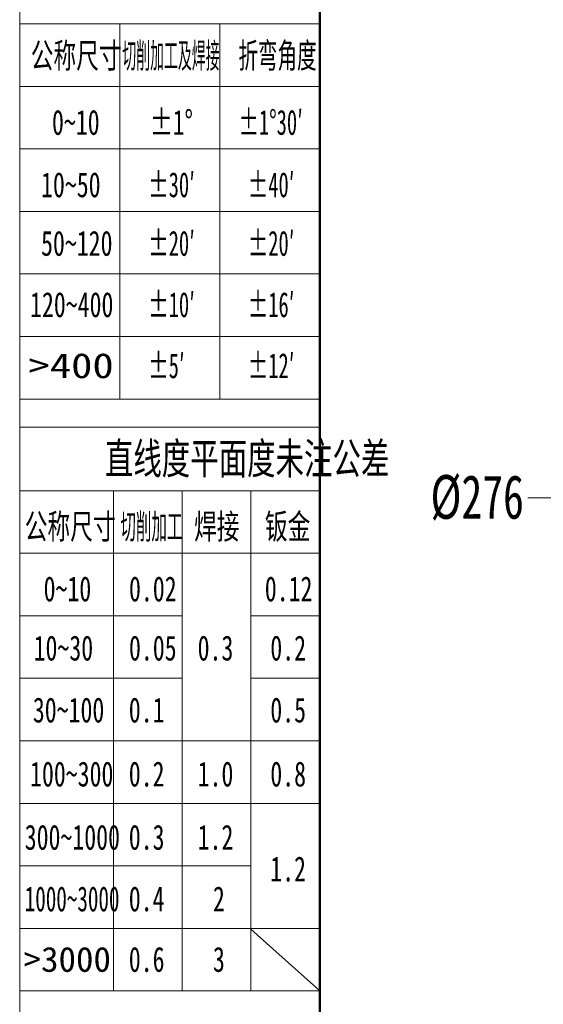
# Model space of a CAD drawing. Header units: millimetres. Extents: x 0 to 840, y 0 to 594.
# Tile 3 of 28: x 0 to 84, y 311 to 468. Entities that reach past the tile are written whole.
import ezdxf

# ---------------------------------------------------------------- set-up
doc = ezdxf.new("R2010")
doc.units = ezdxf.units.MM
doc.layers.get('0').update_dxf_attribs({"lineweight": 18})
doc.layers.add('标注层', color=150, linetype='Continuous', lineweight=18)
doc.styles.add('SLDTEXTSTYLE0', font='txt', dxfattribs={"width": 0.7})
doc.styles.add('SLDTEXTSTYLE1', font='txt', dxfattribs={"width": 0.7})
doc.styles.add('SLDTEXTSTYLE10', font='txt', dxfattribs={"width": 1.253219})
doc.styles.add('SLDTEXTSTYLE11', font='txt', dxfattribs={"width": 0.477371})
doc.styles.add('SLDTEXTSTYLE12', font='txt', dxfattribs={"width": 0.618901})
doc.styles.add('SLDTEXTSTYLE5', font='txt', dxfattribs={"width": 0.677991})
doc.styles.add('SLDTEXTSTYLE7', font='txt', dxfattribs={"width": 1.026693})
doc.styles.add('SLDTEXTSTYLE8', font='txt', dxfattribs={"width": 0.601124})
doc.styles.add('SLDTEXTSTYLE9', font='txt', dxfattribs={"width": 0.427578})
doc.dimstyles.new('SLDDIMSTYLE1', dxfattribs={"dimtxt": 7, "dimasz": 4, "dimexe": 0, "dimexo": 0.0625, "dimgap": 1.75, "dimtad": 0, "dimtih": 1, "dimtoh": 1, "dimdec": 0, "dimlfac": 10, "dimzin": 12, "dimdsep": 46, "dimtxsty": 'SLDTEXTSTYLE1', "dimcen": 0, "dimdle": 8, "dimadec": 0, "dimazin": 3, "dimtfac": 1, "dimtdec": 3, "dimtofl": 0, "dimtmove": 0, "dimatfit": 3, "dimfxl": 1, "dimfrac": 2, "dimtolj": 1, "dimarcsym": 0})

# ---------------------------------------------------------------- blocks, each defined once
blk = doc.blocks.new('*X34')
at = {"layer": '标注层', "linetype": 'Continuous'}
blk.add_hatch(color=0, dxfattribs=at).paths.add_polyline_path([(104.58, 379.77), (101.66, 382.58), (100.9, 381.48)], flags=0)
at = {"layer": '标注层', "color": 0, "linetype": 'Continuous'}
for q in [(81.29, 391.78), (104.58, 379.77)]:
    blk.add_line((87.07, 391.78), q, dxfattribs=at)
at = {"layer": '标注层', "color": 0, "insert": (73.19, 391.78), "char_height": 7, "width": 28.9073, "attachment_point": 5, "style": 'SLDTEXTSTYLE1'}
blk.add_mtext('%%C276', dxfattribs=at)

msp = doc.modelspace()

# ---------------------------------------------------------------- linework, layer by layer
at = {"color": 7, "linetype": 'Continuous', "lineweight": 18}
msp.add_line((0, 594.4), (0, 0.4), dxfattribs=at)
at = {"color": 1, "linetype": 'Continuous', "lineweight": 18}
for p, q in [((0, 581.58), (0, 0.4)), ((15.99, 467.59), (0, 467.59)), ((15.99, 467.59), (15.99, 407.59)), ((15.99, 467.59), (31.99, 467.59)), ((31.99, 467.59), (31.99, 407.59)), ((31.99, 467.59), (47.99, 467.59)), ((0, 457.59), (47.99, 457.59)), ((0, 447.59), (47.99, 447.59)), ((0, 437.59), (47.99, 437.59)), ((0, 427.59), (47.99, 427.59)), ((0, 417.59), (47.99, 417.59)), ((0, 407.59), (47.99, 407.59)), ((0, 403.08), (47.99, 403.08)), ((14.99, 392.91), (0, 392.91)), ((14.99, 392.91), (14.99, 312.91)), ((25.99, 392.91), (14.99, 392.91)), ((25.99, 392.91), (25.99, 312.91)), ((36.99, 392.91), (25.99, 392.91)), ((36.99, 392.91), (36.99, 312.91)), ((36.99, 392.91), (47.99, 392.91)), ((0, 382.91), (47.99, 382.91)), ((0, 372.91), (25.99, 372.91)), ((36.99, 372.91), (47.99, 372.91)), ((0, 362.91), (25.99, 362.91)), ((36.99, 362.91), (47.99, 362.91)), ((0, 352.91), (47.99, 352.91)), ((0, 342.91), (47.99, 342.91)), ((-0.01, 332.91), (36.99, 332.91)), ((0, 322.91), (47.99, 322.91)), ((36.99, 322.79), (47.99, 312.91)), ((0, 312.91), (47.99, 312.91))]:
    msp.add_line(p, q, dxfattribs=at)
at = {"color": 7, "linetype": 'Continuous', "lineweight": 50}
msp.add_line((47.99, 11.58), (47.99, 581.58), dxfattribs=at)

# ---------------------------------------------------------------- texts
at = {"layer": '标注层', "color": 1}
for s, insert, char_height, width, attachment_point, style in [('公称尺寸', (1.75, 464.53), 4, 31.0346, 1, 'SLDTEXTSTYLE0'), ('切削加工及焊接', (16.41, 464.53), 4, 33.8813, 1, 'SLDTEXTSTYLE9'), ('折弯角度', (34.99, 464.53), 4, 26.7853, 1, 'SLDTEXTSTYLE8'), ('0~10', (5.16, 453.85), 4, 15.2358, 1, 'SLDTEXTSTYLE1'), ('%%P1%%D', (20.82, 453.85), 4, 13.2416, 1, 'SLDTEXTSTYLE5'), ('%%P1%%D30′', (34.99, 453.85), 4, 25.1196, 1, 'SLDTEXTSTYLE8'), ('%%P30′', (20.56, 443.87), 4, 14.8031, 1, 'SLDTEXTSTYLE8'), ('%%P40′', (36.49, 443.87), 4, 14.8031, 1, 'SLDTEXTSTYLE8'), ('10~50', (3.41, 443.87), 4, 18.7084, 1, 'SLDTEXTSTYLE1'), ('%%P20′', (20.56, 434.5), 4, 14.8031, 1, 'SLDTEXTSTYLE8'), ('%%P20′', (36.49, 434.5), 4, 14.8031, 1, 'SLDTEXTSTYLE8'), ('50~120', (3.41, 434.5), 4, 23.1508, 1, 'SLDTEXTSTYLE1'), ('120~400', (1.65, 424.69), 4, 26.7173, 1, 'SLDTEXTSTYLE1'), ('%%P10′', (20.56, 424.69), 4, 14.8031, 1, 'SLDTEXTSTYLE8'), ('%%P16′', (36.49, 424.69), 4, 14.8031, 1, 'SLDTEXTSTYLE8'), ('>400', (1.4, 414.93), 4, 26.9967, 1, 'SLDTEXTSTYLE10'), ('%%P5′', (20.56, 414.93), 4, 11.3643, 1, 'SLDTEXTSTYLE8'), ('%%P12′', (36.49, 414.93), 4, 14.8031, 1, 'SLDTEXTSTYLE8'), ('直线度平面度未注公差', (36.38, 400.58), 5, 99.095, 2, 'SLDTEXTSTYLE0'), ('公称尺寸', (0.79, 389.2), 4, 31.0346, 1, 'SLDTEXTSTYLE0'), ('切削加工', (16.1, 389.2), 4, 21.3564, 1, 'SLDTEXTSTYLE11'), ('焊接', (27.89, 389.2), 4, 15.3609, 1, 'SLDTEXTSTYLE0'), ('钣金', (39.22, 389.2), 4, 15.4235, 1, 'SLDTEXTSTYLE0'), ('0~10', (3.82, 379.22), 4, 15.2358, 1, 'SLDTEXTSTYLE1'), ('0.02', (17.48, 379.22), 4, 15.1419, 1, 'SLDTEXTSTYLE1'), ('0.12', (39.21, 379.22), 4, 15.1419, 1, 'SLDTEXTSTYLE1'), ('10~30', (2.22, 369.76), 4, 18.7084, 1, 'SLDTEXTSTYLE1'), ('0.05', (17.48, 369.76), 4, 15.1419, 1, 'SLDTEXTSTYLE1'), ('0.3', (28.46, 369.76), 4, 11.1374, 1, 'SLDTEXTSTYLE1'), ('0.2', (40.09, 369.76), 4, 11.1374, 1, 'SLDTEXTSTYLE1'), ('30~100', (2.1, 359.85), 4, 23.1508, 1, 'SLDTEXTSTYLE1'), ('0.1', (17.45, 359.85), 4, 10.8246, 1, 'SLDTEXTSTYLE1'), ('0.5', (40.09, 359.85), 4, 11.1374, 1, 'SLDTEXTSTYLE1'), ('100~300', (1.65, 349.61), 4, 26.7173, 1, 'SLDTEXTSTYLE1'), ('0.2', (17.45, 349.61), 4, 11.1374, 1, 'SLDTEXTSTYLE1'), ('1.0', (28.46, 349.61), 4, 10.6994, 1, 'SLDTEXTSTYLE1'), ('0.8', (40.09, 349.61), 4, 11.1687, 1, 'SLDTEXTSTYLE1'), ('300~1000', (0.8, 339.49), 4, 31.1598, 1, 'SLDTEXTSTYLE1'), ('0.3', (17.45, 339.49), 4, 11.1374, 1, 'SLDTEXTSTYLE1'), ('1.2', (28.46, 339.49), 4, 10.6056, 1, 'SLDTEXTSTYLE1'), ('1.2', (40.08, 334.42), 4, 10.6056, 1, 'SLDTEXTSTYLE1'), ('1000~3000', (0.8, 329.63), 4, 30.703, 1, 'SLDTEXTSTYLE12'), ('0.4', (17.45, 329.63), 4, 11.3564, 1, 'SLDTEXTSTYLE1'), ('2', (30.91, 329.63), 4, 3.0972, 1, 'SLDTEXTSTYLE1'), ('>3000', (0.62, 319.96), 4, 27.9903, 1, 'SLDTEXTSTYLE7'), ('0.6', (17.45, 319.96), 4, 11.2313, 1, 'SLDTEXTSTYLE1'), ('3', (30.91, 319.96), 4, 3.0346, 1, 'SLDTEXTSTYLE1')]:
    msp.add_mtext(s, dxfattribs=dict(at, insert=insert, char_height=char_height, width=width, attachment_point=attachment_point, style=style))

# ---------------------------------------------------------------- dimensions: what is measured, and where the dimension line sits
at = {"layer": '标注层', "color": 7}
dim = msp.add_diameter_dim_2p(p1=(127.34, 364.16), p2=(104.58, 379.77), dimstyle='SLDDIMSTYLE1', override={"dimpost": '%%C<>', "dimsah": 1}, dxfattribs=at)
dim.commit()
dim.dimension.update_dxf_attribs({"geometry": '*X34', "text_midpoint": (87.07, 391.78), "dimtype": 163})

doc.saveas('drawing.dxf')
